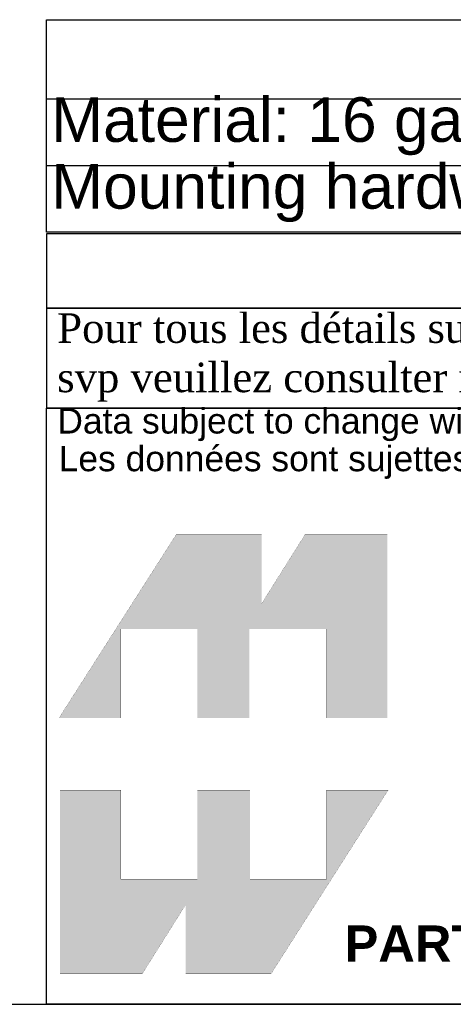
# Model space of a CAD drawing. Header units: inches. Extents: x 0 to 80, y 0 to 59.8.
# Tile 2 of 12: x 62.5 to 68.3, y 0 to 13.3. Entities that reach past the tile are written whole.
import ezdxf
from ezdxf.enums import TextEntityAlignment as Align

# ---------------------------------------------------------------- set-up
doc = ezdxf.new("R2010")
doc.units = ezdxf.units.IN
doc.header["$MEASUREMENT"] = 0
doc.layers.add('Default', color=7, linetype='Continuous')
doc.styles.add('SEACAD_Arial', font='arial.ttf')
doc.styles.add('SEACAD_ArialB', font='arialbd.ttf')

# ---------------------------------------------------------------- blocks, each defined once
blk = doc.blocks.new('SE1')
at = {"color": 7, "linetype": 'Continuous'}
for p, q in [((62.864, 12.202), (80.003, 12.202)), ((62.864, 11.302), (80.003, 11.302))]:
    blk.add_line(p, q, dxfattribs=at)
blk.add_lwpolyline([(62.864, 10.402), (62.864, 13.267), (80.003, 13.267), (80.003, 10.402), (62.864, 10.402)], dxfattribs=at)
for s, style, p in [('NOTES', 'SEACAD_ArialB', (70.013, 13.204)), ('Material: 16 ga. Steel (0.057").', 'SEACAD_Arial', (62.927, 12.221)), ('Mounting hardware not included.', 'SEACAD_Arial', (62.927, 11.321))]:
    blk.add_text(s, height=0.6, dxfattribs=dict(at, style=style)).set_placement(p, align=Align.TOP_LEFT)
blk = doc.blocks.new('Block1')
at = {"layer": 'Default', "linetype": 'Continuous'}
for points in [[(-0.0026, 0.7074), (0.1678, 0.7074), (0.1678, 0.9533), (0.3791, 0.9533), (0.3791, 0.7074), (0.5228, 0.7074), (0.5228, 0.9533), (0.7357, 0.9533), (0.7357, 0.7074), (0.9035, 0.7074), (0.9035, 1.2145), (0.6765, 1.2145), (0.5564, 1.0231), (0.5564, 1.2145), (0.3209, 1.2145)], [(0.9056, 0.5076), (0.7357, 0.5076), (0.7357, 0.2617), (0.5244, 0.2617), (0.5244, 0.5076), (0.3791, 0.5076), (0.3791, 0.2617), (0.1678, 0.2617), (0.1678, 0.5076), (0, 0.5076), (0, 0), (0.2271, 0), (0.3471, 0.1914), (0.3471, 0), (0.5826, 0)]]:
    blk.add_hatch(color=7, dxfattribs=at).paths.add_polyline_path(points)
at = {"layer": 'Default', "color": 7, "linetype": 'Continuous', "const_width": 0.00035}
for points in [[(-0.0026, 0.7074), (0.3209, 1.2145), (0.5564, 1.2145), (0.5564, 1.0231), (0.6765, 1.2145), (0.9035, 1.2145), (0.9035, 0.7074), (0.7357, 0.7074), (0.7357, 0.9533), (0.5228, 0.9533), (0.5228, 0.7074), (0.3791, 0.7074), (0.3791, 0.9533), (0.1678, 0.9533), (0.1678, 0.7074), (-0.0026, 0.7074)], [(0.9056, 0.5076), (0.5826, 0), (0.3471, 0), (0.3471, 0.1914), (0.2271, 0), (0, 0), (0, 0.5076), (0.1678, 0.5076), (0.1678, 0.2617), (0.3791, 0.2617), (0.3791, 0.5076), (0.5244, 0.5076), (0.5244, 0.2617), (0.7357, 0.2617), (0.7357, 0.5076), (0.9056, 0.5076)]]:
    blk.add_lwpolyline(points, close=True, dxfattribs=at)
blk = doc.blocks.new('Block13')
at = {"layer": 'Default', "color": 7, "linetype": 'Continuous'}
for p, q in [((0, 0), (0, 1.6479)), ((0, 1.6479), (3.5155, 1.6479)), ((3.5155, 0), (0, 0))]:
    blk.add_line(p, q, dxfattribs=at)
at = {"layer": 'Default', "color": 7}
blk.add_blockref('Block1', (0.0371, 0.0841), dxfattribs=at)
at = {"layer": 'Default', "attachment_point": 1}
for s, insert, char_height, width in [('{\\fArial|b0||i0||c0|p34;\\C7;\\H7.e-002;\\W1.;\\T1.;Data subject to change without notice. Isometric drawing not to scale.}', (0.0298, 1.6475), 0.07, 3.486391), ('{\\fArial|b0||i0||c0|p34;\\C7;\\H7.e-002;\\W1.;\\T1.;Les données sont sujettes à changement sans préavis.}', (0.0334, 1.5433), 0.07, 3.235631), ('{\\fArial|b1||i0||c0|p34;\\C7;\\H0.1;\\W1.;PART NO. \\P}', (0.8225, 0.2179), 0.1, 0.655523)]:
    blk.add_mtext(s, dxfattribs=dict(at, insert=insert, char_height=char_height, width=width))
blk = doc.blocks.new('Block11')
at = {"layer": 'Default', "color": 7}
blk.add_blockref('Block13', (0, 0), dxfattribs=at)
blk = doc.blocks.new('Block10')
at = {"layer": 'Default', "color": 7}
blk.add_blockref('Block11', (0, 0), dxfattribs=at)
blk = doc.blocks.new('Block2')
at = {"layer": 'Default', "color": 7, "linetype": 'Continuous'}
blk.add_line((-52.744, 0), (-0.012, 0), dxfattribs=at)
at = {"layer": 'Default', "color": 7, "xscale": 15, "yscale": 15, "zscale": 15}
blk.add_blockref('Block10', (-52.744, 0), dxfattribs=at)
blk = doc.blocks.new('Block222')
at = {"layer": 'Default', "color": 7}
blk.add_blockref('Block2', (106.578, -49.503), dxfattribs=at)

msp = doc.modelspace()

# ---------------------------------------------------------------- linework, layer by layer
at = {"layer": 'Default', "color": 7, "linetype": 'Continuous'}
msp.add_line((0, 0), (80, 0), dxfattribs=at)
for points in [[(62.864, 10.382), (62.864, 9.379), (80, 9.379), (80, 10.382), (62.864, 10.382)], [(62.864, 9.378), (62.864, 8.037), (79.994, 8.037), (79.994, 9.378), (62.864, 9.378)]]:
    msp.add_lwpolyline(points, dxfattribs=at)

# ---------------------------------------------------------------- block references
msp.add_blockref('SE1', (0, 0))
at = {"layer": 'Default', "color": 7, "xscale": 0.325, "yscale": 0.325, "zscale": 0.325}
msp.add_blockref('Block222', (45.368, 16.089), dxfattribs=at)

# ---------------------------------------------------------------- texts
at = {"layer": 'Default', "insert": (62.857, 8.714), "char_height": 0.3985, "width": 17.30113, "attachment_point": 4}
msp.add_mtext('{\\fTimes New Roman|b0||i0||c0|p34;\\C7;\\H0.3985;\\W1.; Pour tous les détails sur nos produits, \\P}{\\fTimes New Roman|b0||i0||c0|p34;\\C7;\\H0.3985;\\W1.; svp veuillez consulter notre site www.hammondmfg.com                      }', dxfattribs=at)

doc.saveas('drawing.dxf')
